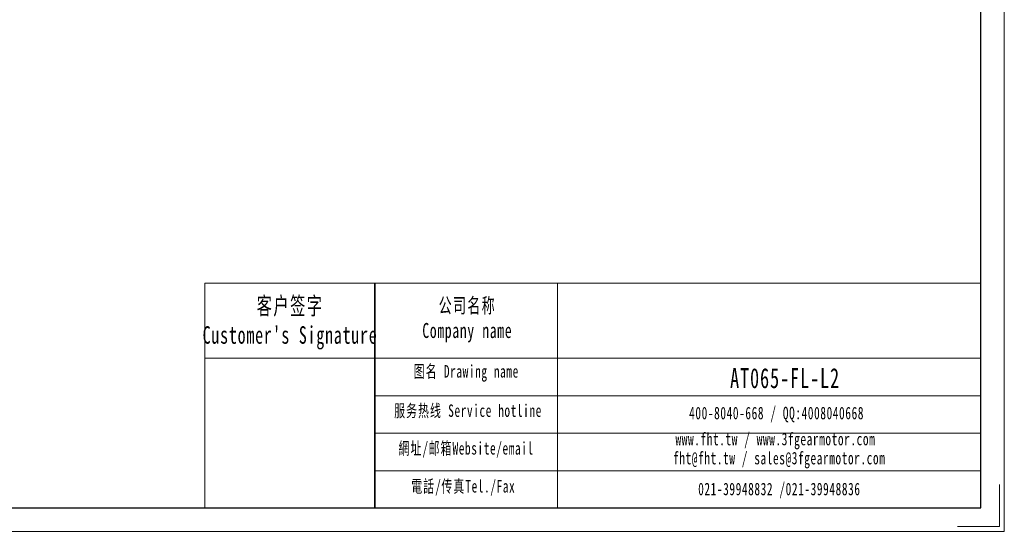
# Model space of a CAD drawing. Header units: millimetres. Extents: x -45 to 478, y -35 to 335.
# Tile 2 of 3: x 216 to 478, y -35 to 101. Entities that reach past the tile are written whole.
import ezdxf

# ---------------------------------------------------------------- set-up
doc = ezdxf.new("R2010")
doc.units = ezdxf.units.MM
doc.layers.get('0').update_dxf_attribs({"lineweight": 35})
for name, color, linetype, lineweight in [('7标注层', 4, 'Continuous', 18), ('SLD-0', 7, 'Continuous', 18), ('图框_外框线', 7, 'Continuous', 18)]:
    doc.layers.add(name, color=color, linetype=linetype, lineweight=lineweight)
doc.styles.add('标准', font='txt', dxfattribs={"width": 0.667})

msp = doc.modelspace()

# ---------------------------------------------------------------- linework, layer by layer
msp.add_line((310.7561, 31.1321), (310.7561, -28.678))
at = {"layer": '7标注层', "color": 0}
msp.add_line((265.6387, 31.1321), (265.6387, -28.6678), dxfattribs=at)
at = {"layer": '图框_外框线'}
for p, q in [((265.6387, 31.1321), (310.7561, 31.1321)), ((310.7561, 31.1321), (310.7561, -28.6678)), ((310.7561, 31.1321), (471.8383, 31.1321)), ((359.3671, 31.1321), (359.3671, -28.6678)), ((265.6387, 11.1769), (310.7561, 11.1769)), ((310.7561, 11.1769), (471.8383, 11.1769)), ((310.7561, 1.1992), (471.8383, 1.1992)), ((310.7561, -8.7784), (471.8383, -8.7784)), ((310.7561, -18.7561), (471.8383, -18.7561))]:
    msp.add_line(p, q, dxfattribs=at)
at = {"layer": '图框_外框线', "color": 3}
msp.add_lwpolyline([(-45.1801, -34.8969), (478.0675, -34.8969), (478.0675, 335.1138), (-45.1801, 335.1138)], close=True, dxfattribs=at)
at = {"layer": '图框_外框线', "color": 3, "lineweight": 25}
msp.add_lwpolyline([(-14.0344, -28.6678), (471.8383, -28.6678), (471.8383, 328.8847), (-14.0344, 328.8847)], close=True, dxfattribs=at)
at = {"layer": '图框_外框线', "color": 3}
msp.add_lwpolyline([(476.8216, -22.4387), (476.8216, -33.6511), (465.6092, -33.6511)], dxfattribs=at)

# ---------------------------------------------------------------- texts
at = {"layer": 'SLD-0', "color": 1, "attachment_point": 2, "style": '标准'}
for s, insert, char_height, width in [("\\T1.1;客户签字\\PCustomer's Signature", (288.2752, 27.4403), 4.656234, 57.924031), ('\\T1.1;公司名称\\PCompany name', (335.3699, 27.1932), 3.991058, 51.671736), ('\\T1.1;图名 Drawing name', (335.0971, 9.3376), 3.325881, 42.533648), ('\\T1.1;\\pxt5.83333;{\\H1.33354x;\\C256;AT065-FL-L2}', (419.8008, 8.5345), 3.991058, 33.88565), ('\\T1.1;服务热线 Service hotline', (335.5688, -1.1206), 3.325881, 47.38657), ('\\T1.1;400-8040-668 / QQ:4008040668', (417.553, -1.7561), 3.325881, 96.8344), ('\\T1.1;www.fht.tw / www.3fgearmotor.com ', (417.2463, -8.6834), 3.325881, 96.943408), ('\\T1.1;網址/邮箱Website/email', (335.0509, -11.1409), 3.325881, 49.324959), ('\\T1.1;\\pxt12;fht@fht.tw / sales@3fgearmotor.com ', (418.2599, -13.7479), 3.325881, 96.943408), ('\\T1.1;電話/传真Tel./Fax', (334.3058, -21.2394), 3.325881, 49.918194), ('\\T1.1;021-39948832 /021-39948836 ', (418.2947, -21.9666), 3.325881, 74.023626)]:
    msp.add_mtext(s, dxfattribs=dict(at, insert=insert, char_height=char_height, width=width))

doc.saveas('drawing.dxf')
